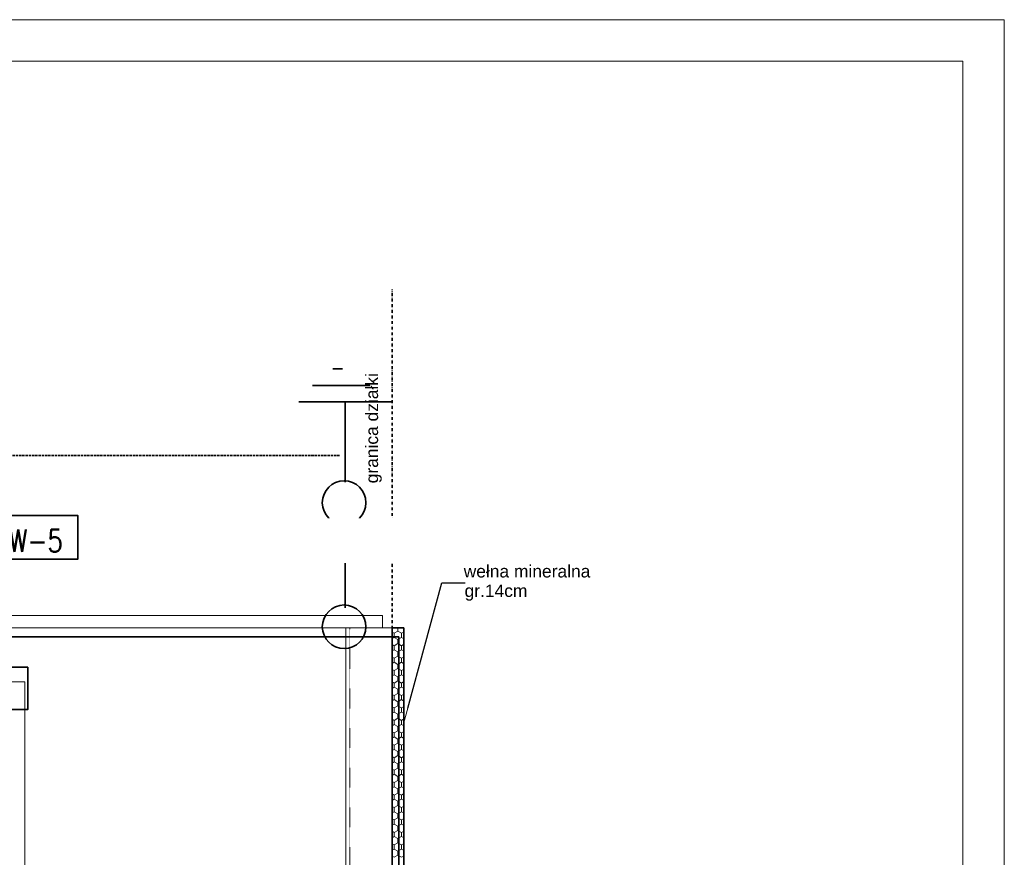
# Model space of a CAD drawing. Header units: centimetres. Extents: x 42630 to 130002, y 15 to 29179.
# Tile 145 of 165: x 84259 to 85445, y 4804 to 5813. Entities that reach past the tile are written whole.
import ezdxf

# ---------------------------------------------------------------- set-up
doc = ezdxf.new("R2010")
doc.units = ezdxf.units.CM
doc.header["$LTSCALE"] = 0.01
for name, pattern in [('Krawędzie ukryte', [391.222223, 282.222223, -109]), ('Kropki i Kreski', [670.277762, 352.777767, -176.388884, 0, -141.111112]), ('PRZERYWANA', [0.282222, 0.141111, -0.141111])]:
    doc.linetypes.add(name, pattern=pattern)
doc.layers.get('0').update_dxf_attribs({"color": 253})
for name, color, linetype, lineweight in [('0 RAMKI I TABELKI_Nr_Pióra__1', 253, 'Continuous', 13), ('2D - Ogólne_Nr_Pióra__1', 7, 'Continuous', 13), ('2D - Ogólne_Nr_Pióra__21', 7, 'Continuous', 35), ('E0odgrom', 6, 'Continuous', 35), ('IS went opis', 7, 'Continuous', 20), ('Opisy - Etykiety_Nr_Pióra__20', 1, 'Continuous', 0), ('Opisy - Tekst_Nr_Pióra__1', 7, 'Continuous', 13), ('Pprzeowdy', 5, 'Continuous', 35)]:
    doc.layers.add(name, color=color, linetype=linetype, lineweight=lineweight)
for name, color, linetype, lineweight, true_color in [('2D - Ogólne_Nr_Pióra__108', 7, 'Continuous', 13, 0xfd8379), ('2D - Ogólne_Nr_Pióra__2', 7, 'Continuous', 15, 0x7f7f7f), ('2D - Ogólne_Nr_Pióra__68', 7, 'Continuous', 35, 0xfd4435), ('Opisy - Etykiety_Nr_Pióra__88', 7, 'Continuous', 20, 0xfd4435)]:
    doc.layers.add(name, color=color, linetype=linetype, lineweight=lineweight, true_color=true_color)
doc.styles.add('GENERATED_STYLE_4', font='arial.ttf')
doc.styles.add('p', font='simplex.shx', dxfattribs={"width": 0.8, "height": 100})
doc.linetypes.add('X', pattern='A,0,0,[1,DACH1.Shx,S=3.968254,R=0,X=0,Y=0],-500,0', length=500)

# ---------------------------------------------------------------- blocks, each defined once
blk = doc.blocks.new('ARROWHEAD_5')
at = {"linetype": 'Continuous'}
blk.add_line((0, 0), (-1, 0), dxfattribs=at)
blk.add_solid([(-1, 0.2679), (0, 0), (-1, -0.2679), (-1, 0.2679)], dxfattribs=at)

msp = doc.modelspace()

# ---------------------------------------------------------------- linework, layer by layer
at = {"layer": '0 RAMKI I TABELKI_Nr_Pióra__1', "linetype": 'Continuous'}
for p, q in [((78201.274, 5813.233), (84680.207, 5813.233)), ((78966.448, 5813.233), (85445.382, 5813.233)), ((85445.382, 5813.233), (85445.382, 2843.233)), ((78402.818, 5763.233), (84630.207, 5763.233)), ((79167.992, 5763.233), (85395.382, 5763.233)), ((85395.382, 5763.233), (85395.382, 2893.233))]:
    msp.add_line(p, q, dxfattribs=at)
at = {"layer": '2D - Ogólne_Nr_Pióra__1', "color": 252, "linetype": 'Continuous'}
for p, q in [((84696.085, 5095.28), (83629.085, 5095.28)), ((84696.085, 5080.28), (84696.085, 5095.28)), ((84696.085, 5080.28), (83614.085, 5080.28)), ((83614.085, 5080.28), (84696.085, 5080.28)), ((84708.085, 5080.28), (84652.085, 5080.28)), ((84652.085, 5080.28), (84652.085, 4115.78)), ((84708.085, 4045.78), (84708.085, 5080.28))]:
    msp.add_line(p, q, dxfattribs=at)
at = {"layer": '2D - Ogólne_Nr_Pióra__1', "color": 252, "linetype": 'PRZERYWANA'}
for p, q in [((84657.085, 4110.78), (84657.085, 5080.28)), ((84708.085, 4064.28), (84708.085, 5080.28))]:
    msp.add_line(p, q, dxfattribs=at)
at = {"layer": '2D - Ogólne_Nr_Pióra__108', "color": 252, "linetype": 'Continuous'}
for p, q in [((84714.803, 5076.352), (84714.803, 5080.28)), ((84710.472, 5073.852), (84708.085, 5075.231)), ((84710.472, 5068.852), (84708.085, 5067.474)), ((84714.803, 5076.352), (84710.472, 5073.852)), ((84710.472, 5068.852), (84710.472, 5073.852)), ((84714.803, 5066.352), (84710.472, 5068.852)), ((84719.133, 5073.852), (84714.803, 5076.352)), ((84719.133, 5068.852), (84714.803, 5066.352)), ((84714.803, 5061.352), (84714.803, 5066.352)), ((84722.085, 5075.557), (84719.133, 5073.852)), ((84719.133, 5068.852), (84719.133, 5073.852)), ((84722.085, 5067.148), (84719.133, 5068.852)), ((84710.472, 5058.852), (84708.085, 5060.231)), ((84710.472, 5053.852), (84708.085, 5052.474)), ((84714.803, 5061.352), (84710.472, 5058.852)), ((84710.472, 5053.852), (84710.472, 5058.852)), ((84714.803, 5051.352), (84710.472, 5053.852)), ((84719.133, 5058.852), (84714.803, 5061.352)), ((84719.133, 5053.852), (84714.803, 5051.352)), ((84722.085, 5060.557), (84719.133, 5058.852)), ((84719.133, 5053.852), (84719.133, 5058.852)), ((84722.085, 5052.148), (84719.133, 5053.852)), ((84710.472, 5043.852), (84708.085, 5045.231)), ((84714.803, 5046.352), (84710.472, 5043.852)), ((84710.472, 5038.852), (84710.472, 5043.852)), ((84714.803, 5046.352), (84714.803, 5051.352)), ((84719.133, 5043.852), (84714.803, 5046.352)), ((84722.085, 5045.557), (84719.133, 5043.852)), ((84719.133, 5038.852), (84719.133, 5043.852)), ((84710.472, 5038.852), (84708.085, 5037.474)), ((84710.472, 5028.852), (84708.085, 5030.231)), ((84714.803, 5036.352), (84710.472, 5038.852)), ((84714.803, 5031.352), (84710.472, 5028.852)), ((84719.133, 5038.852), (84714.803, 5036.352)), ((84714.803, 5031.352), (84714.803, 5036.352)), ((84719.133, 5028.852), (84714.803, 5031.352)), ((84722.085, 5037.148), (84719.133, 5038.852)), ((84722.085, 5030.557), (84719.133, 5028.852)), ((84710.472, 5023.852), (84708.085, 5022.474)), ((84710.472, 5023.852), (84710.472, 5028.852)), ((84714.803, 5021.352), (84710.472, 5023.852)), ((84719.133, 5023.852), (84714.803, 5021.352)), ((84714.803, 5016.352), (84714.803, 5021.352)), ((84719.133, 5023.852), (84719.133, 5028.852)), ((84722.085, 5022.148), (84719.133, 5023.852)), ((84710.472, 5013.852), (84708.085, 5015.231)), ((84710.472, 5008.852), (84708.085, 5007.474)), ((84714.803, 5016.352), (84710.472, 5013.852)), ((84710.472, 5008.852), (84710.472, 5013.852)), ((84714.803, 5006.352), (84710.472, 5008.852)), ((84719.133, 5013.852), (84714.803, 5016.352)), ((84719.133, 5008.852), (84714.803, 5006.352)), ((84714.803, 5001.352), (84714.803, 5006.352)), ((84722.085, 5015.557), (84719.133, 5013.852)), ((84719.133, 5008.852), (84719.133, 5013.852)), ((84722.085, 5007.148), (84719.133, 5008.852)), ((84710.472, 4998.852), (84708.085, 5000.231)), ((84714.803, 5001.352), (84710.472, 4998.852)), ((84710.472, 4993.852), (84710.472, 4998.852)), ((84719.133, 4998.852), (84714.803, 5001.352)), ((84722.085, 5000.557), (84719.133, 4998.852)), ((84719.133, 4993.852), (84719.133, 4998.852)), ((84710.472, 4993.852), (84708.085, 4992.474)), ((84710.472, 4983.852), (84708.085, 4985.231)), ((84714.803, 4991.352), (84710.472, 4993.852)), ((84714.803, 4986.352), (84710.472, 4983.852)), ((84710.472, 4978.852), (84710.472, 4983.852)), ((84719.133, 4993.852), (84714.803, 4991.352)), ((84714.803, 4986.352), (84714.803, 4991.352)), ((84719.133, 4983.852), (84714.803, 4986.352)), ((84722.085, 4992.148), (84719.133, 4993.852)), ((84722.085, 4985.557), (84719.133, 4983.852)), ((84719.133, 4978.852), (84719.133, 4983.852)), ((84710.472, 4978.852), (84708.085, 4977.474)), ((84710.472, 4968.852), (84708.085, 4970.231)), ((84714.803, 4976.352), (84710.472, 4978.852)), ((84714.803, 4971.352), (84710.472, 4968.852)), ((84719.133, 4978.852), (84714.803, 4976.352)), ((84714.803, 4971.352), (84714.803, 4976.352)), ((84719.133, 4968.852), (84714.803, 4971.352)), ((84722.085, 4977.148), (84719.133, 4978.852)), ((84722.085, 4970.557), (84719.133, 4968.852)), ((84710.472, 4963.852), (84708.085, 4962.474)), ((84710.472, 4963.852), (84710.472, 4968.852)), ((84714.803, 4961.352), (84710.472, 4963.852)), ((84719.133, 4963.852), (84714.803, 4961.352)), ((84714.803, 4956.352), (84714.803, 4961.352)), ((84719.133, 4963.852), (84719.133, 4968.852)), ((84722.085, 4962.148), (84719.133, 4963.852)), ((84710.472, 4953.852), (84708.085, 4955.231)), ((84710.472, 4948.852), (84708.085, 4947.474)), ((84714.803, 4956.352), (84710.472, 4953.852)), ((84710.472, 4948.852), (84710.472, 4953.852)), ((84714.803, 4946.352), (84710.472, 4948.852)), ((84719.133, 4953.852), (84714.803, 4956.352)), ((84719.133, 4948.852), (84714.803, 4946.352)), ((84722.085, 4955.557), (84719.133, 4953.852)), ((84719.133, 4948.852), (84719.133, 4953.852)), ((84722.085, 4947.148), (84719.133, 4948.852)), ((84710.472, 4938.852), (84708.085, 4940.231)), ((84714.803, 4941.352), (84710.472, 4938.852)), ((84710.472, 4933.852), (84710.472, 4938.852)), ((84714.803, 4941.352), (84714.803, 4946.352)), ((84719.133, 4938.852), (84714.803, 4941.352)), ((84722.085, 4940.557), (84719.133, 4938.852)), ((84719.133, 4933.852), (84719.133, 4938.852)), ((84710.472, 4933.852), (84708.085, 4932.474)), ((84710.472, 4923.852), (84708.085, 4925.231)), ((84714.803, 4931.352), (84710.472, 4933.852)), ((84714.803, 4926.352), (84710.472, 4923.852)), ((84710.472, 4918.852), (84710.472, 4923.852)), ((84719.133, 4933.852), (84714.803, 4931.352)), ((84714.803, 4926.352), (84714.803, 4931.352)), ((84719.133, 4923.852), (84714.803, 4926.352)), ((84722.085, 4932.148), (84719.133, 4933.852)), ((84722.085, 4925.557), (84719.133, 4923.852)), ((84719.133, 4918.852), (84719.133, 4923.852)), ((84710.472, 4918.852), (84708.085, 4917.474)), ((84714.803, 4916.352), (84710.472, 4918.852)), ((84714.803, 4911.352), (84710.472, 4908.852)), ((84719.133, 4918.852), (84714.803, 4916.352)), ((84714.803, 4911.352), (84714.803, 4916.352)), ((84719.133, 4908.852), (84714.803, 4911.352)), ((84722.085, 4917.148), (84719.133, 4918.852)), ((84710.472, 4908.852), (84708.085, 4910.231)), ((84710.472, 4903.852), (84708.085, 4902.474)), ((84710.472, 4903.852), (84710.472, 4908.852)), ((84714.803, 4901.352), (84710.472, 4903.852)), ((84719.133, 4903.852), (84714.803, 4901.352)), ((84714.803, 4896.352), (84714.803, 4901.352)), ((84722.085, 4910.557), (84719.133, 4908.852)), ((84719.133, 4903.852), (84719.133, 4908.852)), ((84722.085, 4902.148), (84719.133, 4903.852)), ((84710.472, 4893.852), (84708.085, 4895.231)), ((84710.472, 4888.852), (84708.085, 4887.474)), ((84714.803, 4896.352), (84710.472, 4893.852)), ((84710.472, 4888.852), (84710.472, 4893.852)), ((84714.803, 4886.352), (84710.472, 4888.852)), ((84719.133, 4893.852), (84714.803, 4896.352)), ((84719.133, 4888.852), (84714.803, 4886.352)), ((84722.085, 4895.557), (84719.133, 4893.852)), ((84719.133, 4888.852), (84719.133, 4893.852)), ((84722.085, 4887.148), (84719.133, 4888.852)), ((84710.472, 4878.852), (84708.085, 4880.231)), ((84714.803, 4881.352), (84710.472, 4878.852)), ((84710.472, 4873.852), (84710.472, 4878.852)), ((84714.803, 4881.352), (84714.803, 4886.352)), ((84719.133, 4878.852), (84714.803, 4881.352)), ((84722.085, 4880.557), (84719.133, 4878.852)), ((84719.133, 4873.852), (84719.133, 4878.852)), ((84710.472, 4873.852), (84708.085, 4872.474)), ((84710.472, 4863.852), (84708.085, 4865.231)), ((84714.803, 4871.352), (84710.472, 4873.852)), ((84714.803, 4866.352), (84710.472, 4863.852)), ((84710.472, 4858.852), (84710.472, 4863.852)), ((84719.133, 4873.852), (84714.803, 4871.352)), ((84714.803, 4866.352), (84714.803, 4871.352)), ((84719.133, 4863.852), (84714.803, 4866.352)), ((84722.085, 4872.148), (84719.133, 4873.852)), ((84722.085, 4865.557), (84719.133, 4863.852)), ((84719.133, 4858.852), (84719.133, 4863.852)), ((84710.472, 4858.852), (84708.085, 4857.474)), ((84714.803, 4856.352), (84710.472, 4858.852)), ((84719.133, 4858.852), (84714.803, 4856.352)), ((84714.803, 4851.352), (84714.803, 4856.352)), ((84722.085, 4857.148), (84719.133, 4858.852)), ((84710.472, 4848.852), (84708.085, 4850.231)), ((84710.472, 4843.852), (84708.085, 4842.474)), ((84714.803, 4851.352), (84710.472, 4848.852)), ((84710.472, 4843.852), (84710.472, 4848.852)), ((84714.803, 4841.352), (84710.472, 4843.852)), ((84719.133, 4848.852), (84714.803, 4851.352)), ((84719.133, 4843.852), (84714.803, 4841.352)), ((84714.803, 4836.352), (84714.803, 4841.352)), ((84722.085, 4850.557), (84719.133, 4848.852)), ((84719.133, 4843.852), (84719.133, 4848.852)), ((84722.085, 4842.148), (84719.133, 4843.852)), ((84710.472, 4833.852), (84708.085, 4835.231)), ((84710.472, 4828.852), (84708.085, 4827.474)), ((84714.803, 4836.352), (84710.472, 4833.852)), ((84710.472, 4828.852), (84710.472, 4833.852)), ((84714.803, 4826.352), (84710.472, 4828.852)), ((84719.133, 4833.852), (84714.803, 4836.352)), ((84719.133, 4828.852), (84714.803, 4826.352)), ((84722.085, 4835.557), (84719.133, 4833.852)), ((84719.133, 4828.852), (84719.133, 4833.852)), ((84722.085, 4827.148), (84719.133, 4828.852)), ((84710.472, 4818.852), (84708.085, 4820.231)), ((84714.803, 4821.352), (84710.472, 4818.852)), ((84710.472, 4813.852), (84710.472, 4818.852)), ((84714.803, 4821.352), (84714.803, 4826.352)), ((84719.133, 4818.852), (84714.803, 4821.352)), ((84722.085, 4820.557), (84719.133, 4818.852)), ((84719.133, 4813.852), (84719.133, 4818.852)), ((84710.472, 4813.852), (84708.085, 4812.474)), ((84710.472, 4803.852), (84708.085, 4805.231)), ((84714.803, 4811.352), (84710.472, 4813.852)), ((84714.803, 4806.352), (84710.472, 4803.852)), ((84719.133, 4813.852), (84714.803, 4811.352)), ((84714.803, 4806.352), (84714.803, 4811.352)), ((84719.133, 4803.852), (84714.803, 4806.352)), ((84722.085, 4812.148), (84719.133, 4813.852)), ((84722.085, 4805.557), (84719.133, 4803.852))]:
    msp.add_line(p, q, dxfattribs=at)
at = {"layer": '2D - Ogólne_Nr_Pióra__2', "color": 252, "linetype": 'X'}
for p, q in [((83727.33, 5015.287), (84265.441, 5015.287)), ((84265.441, 5015.287), (84265.441, 4467.659))]:
    msp.add_line(p, q, dxfattribs=at)
at = {"layer": '2D - Ogólne_Nr_Pióra__21', "color": 252, "linetype": 'Kropki i Kreski'}
msp.add_line((84708.085, 3766.246), (84708.085, 5488.262), dxfattribs=at)
at = {"layer": '2D - Ogólne_Nr_Pióra__68', "color": 252, "linetype": 'Continuous'}
for p, q in [((84722.085, 5080.28), (84708.085, 5080.28)), ((84708.085, 5080.28), (84708.085, 4064.28)), ((84722.085, 4064.28), (84722.085, 5080.28))]:
    msp.add_line(p, q, dxfattribs=at)
at = {"layer": 'E0odgrom'}
for p, q in [((84636.578, 5392.338), (84648.087, 5392.338)), ((84611.916, 5372.609), (84680.969, 5372.609)), ((84651.375, 5352.88), (84595.475, 5352.88)), ((84595.475, 5352.88), (84708.919, 5352.88)), ((84651.375, 5255.877), (84651.375, 5352.88)), ((84651.375, 5104.619), (84651.375, 5201.621)), ((83611.906, 5069.574), (84716.049, 5069.574)), ((84716.049, 5069.574), (84716.049, 4070.446))]:
    msp.add_line(p, q, dxfattribs=at)
at = {"layer": 'E0odgrom', "linetype": 'Krawędzie ukryte'}
msp.add_line((84644.652, 5288.201), (83130.199, 5288.201), dxfattribs=at)
at = {"layer": 'E0odgrom'}
msp.add_lwpolyline([(84219.569, 5032.818), (84268.892, 5032.818), (84268.892, 4981.85), (84219.569, 4981.85)], close=True, dxfattribs=at)
for centre in [(84650.06, 5231.215), (84650.06, 5081.601)]:
    msp.add_circle(centre, 26.306, dxfattribs=at)
at = {"layer": 'Opisy - Etykiety_Nr_Pióra__88', "color": 252, "linetype": 'Continuous', "lineweight": -2}
for p, q in [((84726.839, 4983.752), (84767.576, 5134.639)), ((84767.576, 5134.639), (84795.722, 5134.639))]:
    msp.add_line(p, q, dxfattribs=at)

# ---------------------------------------------------------------- block references
at = {"layer": 'Opisy - Etykiety_Nr_Pióra__88', "color": 252, "lineweight": -2, "xscale": 18.24, "yscale": 18.24, "zscale": 18.24, "rotation": 254.8916074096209}
msp.add_blockref('ARROWHEAD_5', (84722.085, 4966.142), dxfattribs=at)

# ---------------------------------------------------------------- texts
at = {"layer": 'IS went opis', "color": 5, "linetype": 'Continuous', "insert": (84226.942, 5198.842), "char_height": 27, "width": 1079.48729, "attachment_point": 1, "style": 'p', "bg_fill": 2}
msp.add_mtext('RW-5', dxfattribs=at)
at = {"layer": 'Opisy - Etykiety_Nr_Pióra__20', "color": 252, "linetype": 'Continuous', "style": 'GENERATED_STYLE_4'}
for s, p in [('wełna mineralna ', (84794.104, 5141.073)), ('gr.14cm', (84795.188, 5117.554))]:
    msp.add_text(s, height=15, dxfattribs=at).set_placement(p)
at = {"layer": 'Opisy - Tekst_Nr_Pióra__1', "color": 252, "linetype": 'Continuous', "style": 'GENERATED_STYLE_4'}
msp.add_text('granica działki', height=15, rotation=90, dxfattribs=at).set_placement((84690.942, 5254.55))

# ---------------------------------------------------------------- next in the draw order: linework, layer by layer
at = {"layer": 'Pprzeowdy'}
msp.add_lwpolyline([(84203.859, 5215.947), (84329.118, 5215.947), (84329.118, 5163.128), (84203.859, 5163.128)], close=True, dxfattribs=at)

doc.saveas('drawing.dxf')
